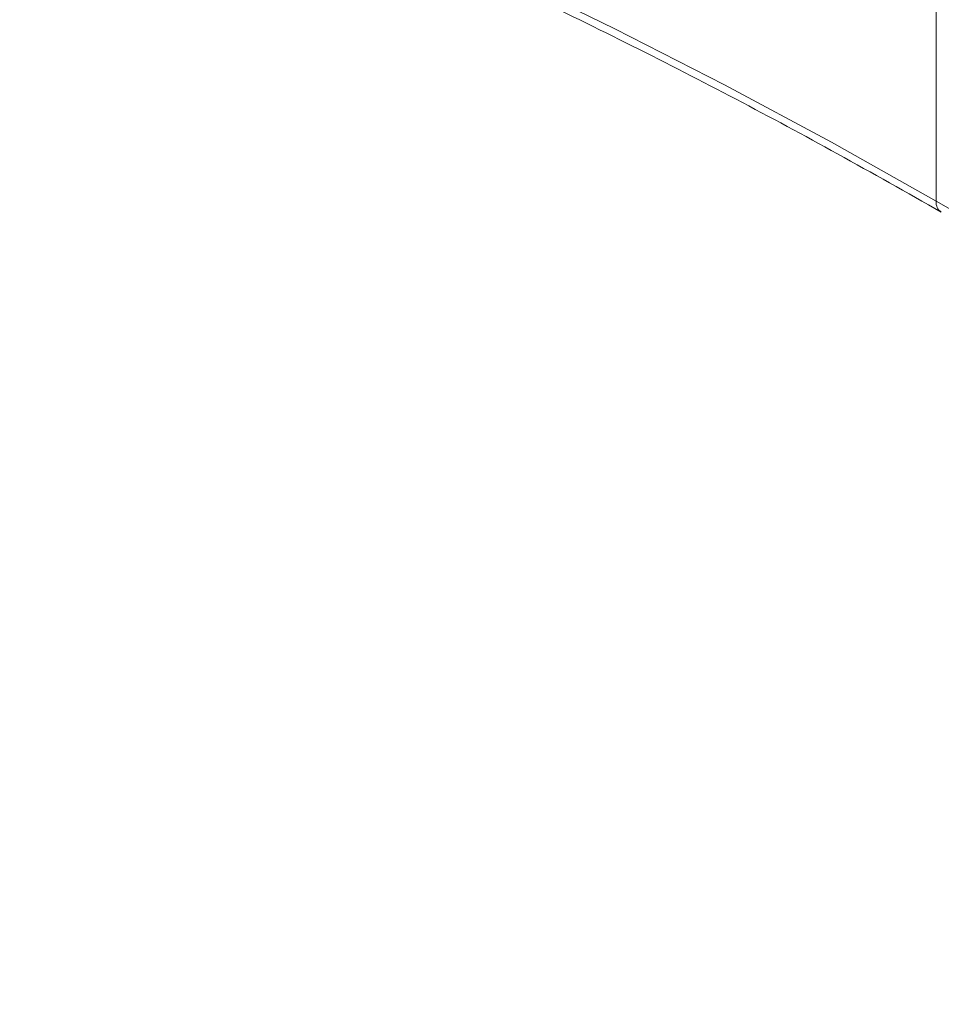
# Model space of a CAD drawing. Header units: millimetres. Extents: x 16 to 6312, y -8659 to -420.
# Tile 17 of 73: x 1951 to 2042, y -7546 to -7448. Entities that reach past the tile are written whole.
import ezdxf

# ---------------------------------------------------------------- set-up
doc = ezdxf.new("R2010")
doc.units = ezdxf.units.MM

msp = doc.modelspace()

# ---------------------------------------------------------------- linework, layer by layer
at = {"color": 7, "linetype": 'Continuous', "lineweight": 15}
for p, q in [((2041.695, -7400.389), (2041.695, -7465.99)), ((2041.695, -7465.99), (2179.581, -7545.59))]:
    msp.add_line(p, q, dxfattribs=at)
at = {"color": 7, "linetype": 'Continuous', "lineweight": 15, "flags": 128}
msp.add_lwpolyline([(2041.695, -7465.99), (2031.319, -7460.143), (2020.702, -7454.443), (2009.849, -7448.892), (1998.767, -7443.495)], dxfattribs=at)
at = {"color": 8, "linetype": 'Continuous', "lineweight": 15}
msp.add_arc((2042.836, -7466.135), 1.151, 172.7445, 235.94032, dxfattribs=at)
at = {"color": 7, "linetype": 'Continuous', "lineweight": 15}
msp.add_open_spline([(1192.669, -7467.089), (1194.38, -7466.109), (1199.34, -7463.266), (1207.721, -7458.658), (1217.879, -7453.312), (1228.25, -7448.103), (1238.825, -7443.031), (1249.601, -7438.101), (1260.57, -7433.313), (1271.727, -7428.671), (1283.067, -7424.178), (1294.583, -7419.835), (1306.269, -7415.646), (1318.119, -7411.611), (1330.127, -7407.734), (1342.287, -7404.017), (1354.592, -7400.461), (1367.035, -7397.069), (1379.611, -7393.842), (1392.312, -7390.781), (1405.131, -7387.89), (1418.063, -7385.168), (1431.1, -7382.618), (1444.235, -7380.241), (1457.462, -7378.039), (1470.773, -7376.011), (1484.161, -7374.16), (1497.62, -7372.487), (1511.142, -7370.992), (1524.72, -7369.676), (1538.347, -7368.54), (1552.015, -7367.585), (1565.718, -7366.81), (1579.449, -7366.217), (1593.199, -7365.806), (1606.963, -7365.576), (1620.731, -7365.529), (1634.498, -7365.664), (1648.257, -7365.98), (1661.998, -7366.479), (1675.717, -7367.159), (1689.404, -7368.02), (1703.054, -7369.063), (1716.658, -7370.285), (1730.21, -7371.687), (1743.703, -7373.267), (1757.129, -7375.026), (1770.481, -7376.961), (1783.753, -7379.073), (1796.936, -7381.359), (1810.025, -7383.82), (1823.013, -7386.452), (1835.892, -7389.255), (1848.656, -7392.228), (1861.297, -7395.368), (1873.811, -7398.675), (1886.188, -7402.146), (1898.424, -7405.78), (1910.512, -7409.574), (1922.446, -7413.527), (1934.218, -7417.636), (1945.823, -7421.899), (1957.256, -7426.314), (1968.508, -7430.879), (1979.576, -7435.591), (1990.453, -7440.448), (2001.133, -7445.447), (2011.612, -7450.584), (2021.878, -7455.86), (2032.105, -7461.345), (2038.779, -7465.145), (2042.192, -7467.089)], degree=3, knots=[0, 0, 0, 0, 0.00767, 0.022248, 0.036827, 0.051406, 0.065985, 0.080565, 0.095145, 0.109725, 0.124305, 0.138886, 0.153467, 0.168049, 0.182631, 0.197213, 0.211796, 0.226379, 0.240962, 0.255546, 0.270129, 0.284713, 0.299298, 0.313882, 0.328467, 0.343052, 0.357637, 0.372223, 0.386808, 0.401394, 0.41598, 0.430566, 0.445152, 0.459738, 0.474324, 0.48891, 0.503497, 0.518083, 0.532669, 0.547255, 0.561841, 0.576428, 0.591014, 0.605599, 0.620185, 0.634771, 0.649356, 0.663941, 0.678526, 0.693111, 0.707696, 0.72228, 0.736864, 0.751448, 0.766032, 0.780615, 0.795198, 0.809781, 0.824363, 0.838945, 0.853526, 0.868107, 0.882688, 0.897269, 0.911849, 0.926428, 0.941008, 0.955587, 0.970165, 0.984743, 1, 1, 1, 1], dxfattribs=at)

doc.saveas('drawing.dxf')
